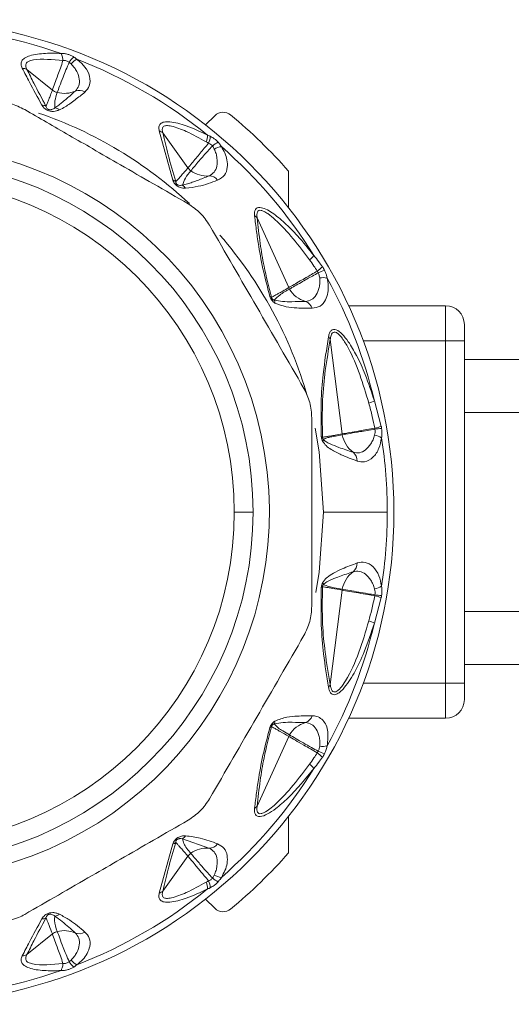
# Model space of a CAD drawing. Header units: millimetres. Extents: x -447 to 1924, y -61 to 422.
# Tile 20 of 57: x 119 to 140, y 379 to 421. Entities that reach past the tile are written whole.
import ezdxf

# ---------------------------------------------------------------- set-up
doc = ezdxf.new("R2010")
doc.units = ezdxf.units.MM

# ---------------------------------------------------------------- blocks, each defined once
blk = doc.blocks.new('Drawing View1')
at = {"color": 7, "linetype": 'Continuous', "lineweight": 18}
for p, q in [((324.67, 9.263), (323.587, 10.142)), ((331.197, 7.776), (331.59, 8.17)), ((329.801, 5.425), (329.221, 7.521)), ((330.445, 5.946), (329.374, 7.434)), ((334.732, 4.241), (334.732, 5.804)), ((334.737, 0.835), (333.394, 3.81)), ((337.288, 0.065), (341.421, 0.065)), ((341.421, 0.065), (341.421, -1.435)), ((342.221, -0.735), (342.221, -1.435)), ((337.014, -5.406), (336.508, -1.372)), ((337.911, -1.435), (341.421, -1.435)), ((342.221, -1.435), (341.421, -1.435)), ((341.421, -1.435), (341.421, -16.035)), ((342.221, -1.435), (342.221, -16.035)), ((494.221, -2.235), (342.221, -2.235)), ((338.387, -3.997), (338.68, -5.084)), ((342.221, -4.485), (494.221, -4.485)), ((332.421, -8.735), (333.221, -8.735)), ((336.221, -8.735), (338.936, -8.735)), ((336.508, -16.098), (337.014, -12.064)), ((338.68, -12.386), (338.387, -13.473)), ((342.221, -12.985), (494.221, -12.985)), ((342.221, -15.235), (494.221, -15.235)), ((337.911, -16.035), (341.421, -16.035)), ((341.421, -16.035), (341.421, -17.535)), ((342.221, -16.035), (341.421, -16.035)), ((342.221, -16.035), (342.221, -16.735)), ((337.288, -17.535), (341.421, -17.535)), ((334.737, -18.305), (333.394, -21.28)), ((334.732, -23.274), (334.732, -21.711)), ((331.341, -23.071), (330.208, -22.679)), ((329.801, -22.895), (329.221, -24.991)), ((330.445, -23.416), (329.374, -24.904)), ((331.59, -25.64), (331.197, -25.246)), ((324.67, -26.733), (323.587, -27.612))]:
    blk.add_line(p, q, dxfattribs=at)
at = {"color": 7, "linetype": 'Continuous', "lineweight": 18, "flags": 128}
for points in [[(336.221, -8.735), (336.038, -6.173), (335.861, -5.153)], [(335.889, -12.175), (336.038, -11.297), (336.221, -8.735)]]:
    blk.add_lwpolyline(points, dxfattribs=at)
at = {"color": 7, "linetype": 'Continuous', "lineweight": 18}
for centre, radius, start, end in [((318.221, -8.735), 21, 270, 180), ((318.221, -8.735), 20.715, 70.7909, 88.7924), ((326.171, 9.961), 0.925, 129.5889, 148.2249), ((326.055, 9.896), 0.761, 116.5758, 140.5903), ((318.221, -8.735), 20.715, 50.9198, 68.7924), ((323.376, 9.751), 0.444, 61.635, 88.6537), ((325.809, 8.802), 0.452, 57.0824, 111.0736), ((325.172, 10.284), 1.162, 255.3904, 294.1143), ((324.207, 8.208), 0.417, 63.1273, 87.8975), ((324.719, 8.079), 0.427, 53.4449, 82.7909), ((318.221, -8.735), 18, 46.9592, 71.0059), ((331.944, 7.816), 0.5, 50.3376, 135), ((318.221, -8.735), 22, 41.3647, 50.3376), ((329.093, 7.118), 0.423, 48.3487, 72.4435), ((330.476, 7.37), 0.805, 337.352, 358.2718), ((330.6, 7.335), 0.796, 335.0575, 357.1112), ((318.221, -8.735), 15.69, 285, 105), ((332.224, 6.037), 1.116, 116.1355, 131.2401), ((331.955, 6.093), 0.761, 96.5757, 120.5903), ((318.221, -8.735), 20.715, 31.8676, 48.7924), ((318.221, -8.735), 15, 0, 180), ((318.221, -8.735), 14.2, 0, 180), ((331.258, 6.765), 1.168, 233.8038, 274.0521), ((331.349, 5.149), 0.452, 37.0824, 91.0736), ((329.693, 5.069), 0.372, 51.6841, 73.0823), ((329.992, 4.856), 0.413, 31.8044, 58.5199), ((333.108, 3.56), 0.379, 41.0953, 61.7317), ((318.221, -8.735), 18, 15.8753, 40.9986), ((334.711, 3.129), 1.441, 309.5516, 319.9201), ((335.049, 2.809), 1.559, 305.5589, 316.1412), ((337.098, -0.733), 2.461, 109.8898, 116.5421), ((336.198, 0.502), 0.761, 76.5756, 100.5902), ((318.221, -8.735), 20.715, 13.2231, 28.7924), ((333.884, 0.22), 0.238, 59.937, 76.7519), ((335.778, 1.379), 1.177, 211.0277, 253.9434), ((333.81, 0.158), 0.344, 3.5806, 24.3894), ((335.306, -0.179), 0.452, 17.0824, 71.0736), ((341.421, -0.735), 0.8, 0, 90), ((336.172, -1.529), 0.371, 24.9775, 45.1315), ((337.475, -2.025), 2.173, 288.1662, 294.8225), ((337.537, -5.341), 0.527, 187.1471, 190.9644), ((338.181, -5.234), 1.179, 190.1165, 233.9079), ((338.273, -6.204), 0.761, 56.5758, 80.5903), ((337.745, -2.237), 2.997, 282.7357, 288.1829), ((339.108, -9.976), 4.825, 94.8986, 98.2754), ((336.066, -5.761), 0.241, 62.5119, 75.0672), ((335.943, -5.601), 0.274, 332.8552, 351.1806), ((318.221, -8.735), 20.715, 0, 8.7924), ((337.202, -6.538), 0.452, 357.0824, 51.0736), ((318.221, -8.735), 15, 180, 0), ((318.221, -8.735), 14.2, 180, 0), ((318.221, -8.735), 20.715, 351.2076, 0), ((337.202, -10.932), 0.452, 308.9264, 2.9176), ((338.181, -12.237), 1.179, 126.0921, 169.8835), ((335.943, -11.87), 0.274, 8.8197, 27.1446), ((336.066, -11.709), 0.241, 284.9328, 297.4882), ((337.537, -12.13), 0.527, 169.0389, 172.8561), ((338.273, -11.266), 0.761, 279.4098, 303.4244), ((337.745, -15.234), 2.997, 71.8172, 77.2643), ((339.108, -7.494), 4.825, 261.7246, 265.1014), ((337.475, -15.446), 2.173, 65.1775, 71.8338), ((318.221, -8.735), 20.715, 331.2076, 346.7769), ((336.172, -15.941), 0.371, 314.8685, 335.0225), ((341.421, -16.735), 0.8, 270, 0), ((335.306, -17.292), 0.452, 288.9264, 342.9176), ((333.884, -17.69), 0.238, 283.2482, 300.0631), ((333.81, -17.628), 0.344, 335.6121, 356.4181), ((335.778, -18.85), 1.177, 106.0566, 148.9724), ((335.217, -18.522), 0.527, 148.0752, 155.7129), ((336.198, -17.972), 0.761, 259.4097, 283.4244), ((335.049, -20.279), 1.559, 43.8593, 54.4406), ((337.098, -16.738), 2.461, 243.4578, 250.1102), ((318.221, -8.735), 20.715, 311.2076, 328.1324), ((334.711, -20.599), 1.441, 40.0799, 50.4484), ((333.108, -21.03), 0.379, 298.2682, 318.9047), ((329.992, -22.327), 0.413, 301.4786, 328.1961), ((329.693, -22.539), 0.372, 286.9177, 308.3159), ((331.258, -24.235), 1.168, 85.9479, 126.1962), ((331.349, -22.619), 0.452, 268.9264, 322.9176), ((318.221, -8.735), 22, 309.6624, 318.6353), ((332.224, -23.507), 1.116, 228.7599, 243.8644), ((331.955, -23.564), 0.761, 239.4098, 263.4244), ((330.476, -24.84), 0.805, 1.7282, 22.648), ((330.6, -24.805), 0.796, 2.889, 24.9426), ((318.221, -8.735), 20.715, 291.2076, 309.0802), ((329.093, -24.588), 0.423, 287.5565, 311.6513), ((324.719, -25.549), 0.427, 277.2081, 306.5557), ((331.944, -25.286), 0.5, 225, 309.6624), ((324.207, -25.678), 0.417, 272.1025, 296.8728), ((325.172, -27.754), 1.162, 65.8857, 104.6096), ((325.809, -26.272), 0.452, 248.9264, 302.9176), ((323.376, -27.222), 0.444, 271.3463, 298.365), ((326.171, -27.431), 0.925, 211.775, 230.411), ((326.055, -27.367), 0.761, 219.4098, 243.4244), ((318.221, -8.735), 20.715, 271.2076, 289.209)]:
    blk.add_arc(centre, radius, start, end, dxfattribs=at)
for points, knots in [([(323.386, 10.195), (323.364, 10.249), (323.321, 10.357), (323.353, 10.508), (323.482, 10.638), (323.805, 10.775), (324.347, 10.843), (324.816, 10.832), (325.037, 10.827)], [0, 0, 0, 0, 0.103652, 0.20385, 0.314185, 0.440661, 0.737374, 1, 1, 1, 1]), ([(323.587, 10.142), (323.563, 10.19), (323.517, 10.283), (323.539, 10.408), (323.656, 10.501), (324.13, 10.62), (324.671, 10.564), (325.12, 10.518)], [0, 0, 0, 0, 0.097572, 0.186101, 0.286324, 0.407959, 1, 1, 1, 1]), ([(324.67, 9.263), (324.701, 9.348), (324.758, 9.503), (324.915, 9.935), (325.046, 10.306), (325.12, 10.518)], [0, 0, 0, 0, 0.342164, 0.623264, 1, 1, 1, 1]), ([(325.037, 10.827), (325.06, 10.779), (325.102, 10.693), (325.115, 10.572), (325.12, 10.518)], [0, 0, 0, 0, 0.559299, 1, 1, 1, 1]), ([(325.037, 10.827), (325.085, 10.826), (325.18, 10.825), (325.328, 10.79), (325.466, 10.739), (325.542, 10.696), (325.582, 10.674)], [0, 0, 0, 0, 0.273675, 0.544486, 0.766897, 1, 1, 1, 1]), ([(325.12, 10.518), (325.142, 10.521), (325.186, 10.526), (325.258, 10.513), (325.326, 10.488), (325.365, 10.462), (325.385, 10.448)], [0, 0, 0, 0, 0.255573, 0.503234, 0.749597, 1, 1, 1, 1]), ([(325.582, 10.674), (325.608, 10.657), (325.655, 10.626), (325.697, 10.592), (325.715, 10.577)], [0, 0, 0, 0, 0.55931, 1, 1, 1, 1]), ([(325.715, 10.577), (325.834, 10.472), (326.101, 10.238), (326.285, 9.83), (326.289, 9.447), (326.128, 9.264), (326.055, 9.181)], [0, 0, 0, 0, 0.209172, 0.469256, 0.760695, 1, 1, 1, 1]), ([(324.222, 8.625), (324.041, 8.954), (323.749, 9.485), (323.486, 9.999), (323.386, 10.195)], [0, 0, 0, 0, 0.620107, 1, 1, 1, 1]), ([(324.395, 8.58), (324.22, 8.907), (323.937, 9.435), (323.683, 9.947), (323.587, 10.142)], [0, 0, 0, 0, 0.619883, 1, 1, 1, 1]), ([(324.879, 9.159), (324.907, 9.241), (324.963, 9.398), (325.126, 9.842), (325.291, 10.23), (325.385, 10.448)], [0, 0, 0, 0, 0.321949, 0.6179, 1, 1, 1, 1]), ([(325.385, 10.448), (325.401, 10.436), (325.43, 10.414), (325.456, 10.39), (325.467, 10.38)], [0, 0, 0, 0, 0.555851, 1, 1, 1, 1]), ([(325.467, 10.38), (325.515, 10.327), (325.613, 10.22), (325.747, 9.996), (325.838, 9.724), (325.822, 9.432), (325.705, 9.293), (325.647, 9.223)], [0, 0, 0, 0, 0.117159, 0.239896, 0.491308, 0.745636, 1, 1, 1, 1]), ([(324.395, 8.58), (324.417, 8.627), (324.461, 8.721), (324.523, 8.878), (324.593, 9.058), (324.643, 9.191), (324.67, 9.263)], [0, 0, 0, 0, 0.21465, 0.427263, 0.688154, 1, 1, 1, 1]), ([(324.879, 9.159), (324.837, 9.173), (324.761, 9.196), (324.698, 9.242), (324.67, 9.263)], [0, 0, 0, 0, 0.559728, 1, 1, 1, 1]), ([(324.772, 8.503), (324.769, 8.601), (324.762, 8.815), (324.838, 9.038), (324.879, 9.159)], [0, 0, 0, 0, 0.455709, 1, 1, 1, 1]), ([(325.647, 9.223), (325.526, 9.115), (325.346, 8.954), (325.112, 8.757), (324.944, 8.622), (324.83, 8.543), (324.772, 8.503)], [0, 0, 0, 0, 0.425602, 0.634107, 0.812726, 1, 1, 1, 1]), ([(326.055, 9.181), (325.917, 9.067), (325.712, 8.896), (325.426, 8.688), (325.212, 8.543), (325.055, 8.463), (324.973, 8.422)], [0, 0, 0, 0, 0.420929, 0.628617, 0.808166, 1, 1, 1, 1]), ([(323.49, 8.43), (323.8, 8.251), (324.429, 7.888), (325.395, 7.331), (326.446, 6.724), (327.641, 6.033), (329.009, 5.244), (329.96, 4.695), (330.452, 4.411)], [0, 0, 0, 0, 0.135419, 0.274991, 0.415244, 0.585607, 0.785782, 1, 1, 1, 1]), ([(324.973, 8.422), (324.931, 8.405), (324.855, 8.374), (324.724, 8.35), (324.594, 8.353), (324.465, 8.389), (324.359, 8.453), (324.278, 8.534), (324.242, 8.593), (324.222, 8.625)], [0, 0, 0, 0, 0.1952, 0.351587, 0.494569, 0.605688, 0.718068, 0.846595, 1, 1, 1, 1]), ([(324.772, 8.503), (324.732, 8.475), (324.682, 8.44), (324.588, 8.421), (324.54, 8.422), (324.504, 8.433), (324.483, 8.442), (324.465, 8.454), (324.438, 8.48), (324.412, 8.523), (324.401, 8.559), (324.395, 8.58)], [0, 0, 0, 0, 0.388853, 0.491139, 0.578102, 0.60706, 0.635628, 0.665912, 0.700316, 0.824763, 1, 1, 1, 1]), ([(329.221, 7.521), (329.211, 7.583), (329.192, 7.703), (329.263, 7.84), (329.429, 7.915), (329.794, 7.917), (330.439, 7.74), (330.978, 7.487), (331.28, 7.345)], [0, 0, 0, 0, 0.0941997, 0.1824988, 0.2787751, 0.3896574, 0.6579794, 1, 1, 1, 1]), ([(329.374, 7.434), (329.361, 7.491), (329.341, 7.573), (329.362, 7.657), (329.396, 7.703), (329.452, 7.735), (329.562, 7.755), (329.863, 7.712), (330.446, 7.481), (330.937, 7.213), (331.218, 7.06)], [0, 0, 0, 0, 0.088148, 0.127362, 0.165638, 0.20809, 0.253003, 0.357761, 0.633199, 1, 1, 1, 1]), ([(329.924, 5.361), (329.812, 5.744), (329.603, 6.457), (329.447, 7.126), (329.374, 7.434)], [0, 0, 0, 0, 0.53826, 1, 1, 1, 1]), ([(331.28, 7.345), (331.301, 7.336), (331.34, 7.32), (331.378, 7.302), (331.395, 7.295)], [0, 0, 0, 0, 0.5583762, 1, 1, 1, 1]), ([(331.395, 7.295), (331.453, 7.263), (331.543, 7.214), (331.657, 7.119), (331.707, 7.065), (331.732, 7.038)], [0, 0, 0, 0, 0.482193, 0.740263, 1, 1, 1, 1]), ([(330.445, 5.946), (330.493, 6.003), (330.579, 6.105), (330.773, 6.337), (331.007, 6.617), (331.2, 6.852), (331.321, 6.999)], [0, 0, 0, 0, 0.28629, 0.510661, 0.69222, 1, 1, 1, 1]), ([(330.569, 5.823), (330.617, 5.882), (330.703, 5.986), (330.904, 6.222), (331.145, 6.505), (331.356, 6.733), (331.488, 6.876)], [0, 0, 0, 0, 0.287161, 0.511571, 0.692984, 1, 1, 1, 1]), ([(331.218, 7.06), (331.237, 7.049), (331.272, 7.029), (331.306, 7.008), (331.321, 6.999)], [0, 0, 0, 0, 0.557314, 1, 1, 1, 1]), ([(331.321, 6.999), (331.356, 6.984), (331.42, 6.955), (331.467, 6.901), (331.488, 6.876)], [0, 0, 0, 0, 0.5416872, 1, 1, 1, 1]), ([(331.568, 6.749), (331.595, 6.683), (331.65, 6.549), (331.7, 6.293), (331.692, 6.006), (331.577, 5.737), (331.42, 5.646), (331.341, 5.601)], [0, 0, 0, 0, 0.117118, 0.239833, 0.491188, 0.745502, 1, 1, 1, 1]), ([(331.488, 6.876), (331.506, 6.852), (331.536, 6.81), (331.558, 6.767), (331.568, 6.749)], [0, 0, 0, 0, 0.574767, 1, 1, 1, 1]), ([(331.868, 6.849), (331.921, 6.759), (332.037, 6.564), (332.122, 6.26), (332.136, 5.927), (332.026, 5.601), (331.818, 5.483), (331.71, 5.421)], [0, 0, 0, 0, 0.136663, 0.294577, 0.479617, 0.72985, 1, 1, 1, 1]), ([(331.732, 7.038), (331.762, 7.002), (331.814, 6.94), (331.852, 6.876), (331.868, 6.849)], [0, 0, 0, 0, 0.579744, 1, 1, 1, 1]), ([(329.924, 5.361), (329.962, 5.4), (330.04, 5.479), (330.159, 5.615), (330.295, 5.77), (330.392, 5.884), (330.445, 5.946)], [0, 0, 0, 0, 0.213459, 0.429379, 0.690191, 1, 1, 1, 1]), ([(330.569, 5.823), (330.543, 5.843), (330.496, 5.879), (330.461, 5.926), (330.445, 5.946)], [0, 0, 0, 0, 0.559847, 1, 1, 1, 1]), ([(330.208, 5.209), (330.244, 5.31), (330.324, 5.529), (330.483, 5.72), (330.569, 5.823)], [0, 0, 0, 0, 0.460533, 1, 1, 1, 1]), ([(331.341, 5.601), (331.18, 5.536), (330.943, 5.441), (330.638, 5.331), (330.424, 5.259), (330.281, 5.226), (330.208, 5.209)], [0, 0, 0, 0, 0.4296326, 0.6364131, 0.8132291, 1, 1, 1, 1]), ([(330.343, 5.074), (330.305, 5.075), (330.237, 5.077), (330.133, 5.099), (330.044, 5.134), (329.962, 5.185), (329.889, 5.254), (329.832, 5.34), (329.812, 5.396), (329.801, 5.425)], [0, 0, 0, 0, 0.202674, 0.363901, 0.493169, 0.594446, 0.716905, 0.852714, 1, 1, 1, 1]), ([(330.208, 5.209), (330.182, 5.204), (330.138, 5.195), (330.072, 5.197), (330.02, 5.211), (329.984, 5.232), (329.966, 5.249), (329.951, 5.267), (329.938, 5.29), (329.927, 5.324), (329.925, 5.346), (329.924, 5.361)], [0, 0, 0, 0, 0.274116, 0.463193, 0.592982, 0.653123, 0.685145, 0.720858, 0.783468, 0.856593, 1, 1, 1, 1]), ([(331.71, 5.421), (331.446, 5.321), (331.028, 5.161), (330.528, 5.098), (330.343, 5.074)], [0, 0, 0, 0, 0.629625, 1, 1, 1, 1]), ([(333.287, 3.894), (333.284, 3.948), (333.278, 4.051), (333.312, 4.171), (333.389, 4.246), (333.608, 4.276), (334.049, 4.042), (334.586, 3.595), (335.192, 2.983), (335.585, 2.489), (335.814, 2.202)], [0, 0, 0, 0, 0.054232, 0.103303, 0.150337, 0.200897, 0.369635, 0.542742, 0.734318, 1, 1, 1, 1]), ([(333.939, 0.451), (333.844, 0.806), (333.645, 1.554), (333.479, 2.466), (333.36, 3.254), (333.312, 3.677), (333.287, 3.894)], [0, 0, 0, 0, 0.283427, 0.598157, 0.79281, 1, 1, 1, 1]), ([(333.394, 3.81), (333.387, 3.861), (333.376, 3.955), (333.396, 4.068), (333.456, 4.134), (333.559, 4.138), (333.694, 4.088), (333.902, 3.961), (334.613, 3.367), (335.166, 2.633), (335.629, 2.018)], [0, 0, 0, 0, 0.051613, 0.09536, 0.137319, 0.180165, 0.228028, 0.285272, 0.402314, 1, 1, 1, 1]), ([(334.003, 0.425), (333.89, 0.873), (333.688, 1.674), (333.506, 2.79), (333.433, 3.449), (333.394, 3.81)], [0, 0, 0, 0, 0.364986, 0.653176, 1, 1, 1, 1]), ([(331.367, 3.496), (332.036, 2.336), (333.376, 0.016), (334.716, -2.305), (335.386, -3.466)], [0, 0, 0, 0, 0.499632, 1, 1, 1, 1]), ([(335.814, 2.202), (335.882, 2.116), (336.005, 1.961), (336.121, 1.8), (336.172, 1.729)], [0, 0, 0, 0, 0.555292, 1, 1, 1, 1]), ([(335.629, 2.018), (335.69, 1.931), (335.801, 1.774), (335.908, 1.613), (335.955, 1.541)], [0, 0, 0, 0, 0.554562, 1, 1, 1, 1]), ([(336.172, 1.729), (336.19, 1.702), (336.223, 1.655), (336.249, 1.604), (336.261, 1.581)], [0, 0, 0, 0, 0.560194, 1, 1, 1, 1]), ([(334.737, 0.835), (334.805, 0.874), (334.927, 0.944), (335.203, 1.104), (335.527, 1.291), (335.791, 1.445), (335.955, 1.541)], [0, 0, 0, 0, 0.294538, 0.521008, 0.701872, 1, 1, 1, 1]), ([(334.77, 0.773), (334.839, 0.813), (334.96, 0.884), (335.238, 1.043), (335.563, 1.229), (335.831, 1.377), (335.999, 1.469)], [0, 0, 0, 0, 0.294643, 0.521096, 0.701932, 1, 1, 1, 1]), ([(335.955, 1.541), (335.964, 1.528), (335.981, 1.505), (335.993, 1.48), (335.999, 1.469)], [0, 0, 0, 0, 0.560007, 1, 1, 1, 1]), ([(335.999, 1.469), (336.015, 1.427), (336.045, 1.354), (336.054, 1.281), (336.059, 1.25)], [0, 0, 0, 0, 0.5711685, 1, 1, 1, 1]), ([(336.261, 1.581), (336.291, 1.515), (336.343, 1.4), (336.366, 1.289), (336.375, 1.242)], [0, 0, 0, 0, 0.578726, 1, 1, 1, 1]), ([(336.059, 1.25), (336.062, 1.179), (336.068, 1.034), (336.027, 0.776), (335.922, 0.509), (335.722, 0.296), (335.542, 0.264), (335.453, 0.249)], [0, 0, 0, 0, 0.117122, 0.23984, 0.491204, 0.745529, 1, 1, 1, 1]), ([(336.375, 1.242), (336.394, 1.138), (336.436, 0.913), (336.411, 0.595), (336.307, 0.274), (336.09, 0.012), (335.856, -0.026), (335.738, -0.046)], [0, 0, 0, 0, 0.137707, 0.297654, 0.485766, 0.740451, 1, 1, 1, 1]), ([(334.153, 0.18), (334.127, 0.197), (334.081, 0.228), (334.025, 0.287), (333.987, 0.34), (333.958, 0.393), (333.946, 0.431), (333.939, 0.451)], [0, 0, 0, 0, 0.303841, 0.543349, 0.671179, 0.821746, 1, 1, 1, 1]), ([(334.003, 0.425), (334.053, 0.451), (334.15, 0.501), (334.308, 0.591), (334.504, 0.701), (334.652, 0.786), (334.737, 0.835)], [0, 0, 0, 0, 0.199401, 0.389589, 0.65075, 1, 1, 1, 1]), ([(334.123, 0.3), (334.109, 0.306), (334.085, 0.315), (334.053, 0.337), (334.033, 0.357), (334.021, 0.374), (334.013, 0.391), (334.006, 0.408), (334.004, 0.419), (334.003, 0.425)], [0, 0, 0, 0, 0.336697, 0.565233, 0.658713, 0.752306, 0.821694, 0.902667, 1, 1, 1, 1]), ([(334.123, 0.3), (334.199, 0.377), (334.388, 0.566), (334.627, 0.696), (334.77, 0.773)], [0, 0, 0, 0, 0.4048735, 1, 1, 1, 1]), ([(334.77, 0.773), (334.763, 0.784), (334.751, 0.804), (334.741, 0.826), (334.737, 0.835)], [0, 0, 0, 0, 0.559976, 1, 1, 1, 1]), ([(335.453, 0.249), (335.258, 0.244), (334.931, 0.236), (334.496, 0.231), (334.243, 0.278), (334.123, 0.3)], [0, 0, 0, 0, 0.437384, 0.734604, 1, 1, 1, 1]), ([(335.738, -0.046), (335.522, -0.042), (335.158, -0.036), (334.641, -0.007), (334.313, 0.119), (334.153, 0.18)], [0, 0, 0, 0, 0.427707, 0.722359, 1, 1, 1, 1]), ([(336.434, -1.266), (336.447, -1.208), (336.471, -1.099), (336.542, -0.985), (336.64, -0.931), (336.802, -0.957), (337.031, -1.142), (337.33, -1.525), (337.666, -2.108), (338.049, -2.954), (338.264, -3.618), (338.387, -3.997)], [0, 0, 0, 0, 0.053488, 0.101165, 0.145724, 0.192526, 0.283011, 0.383772, 0.541991, 0.738283, 1, 1, 1, 1]), ([(336.508, -1.372), (336.517, -1.316), (336.535, -1.213), (336.589, -1.101), (336.669, -1.05), (336.774, -1.075), (336.894, -1.171), (337.07, -1.383), (337.606, -2.283), (337.904, -3.268), (338.152, -4.089)], [0, 0, 0, 0, 0.051327, 0.09442, 0.134349, 0.174419, 0.220939, 0.27713, 0.398157, 1, 1, 1, 1]), ([(336.128, -5.528), (336.118, -5.033), (336.097, -4.091), (336.211, -2.658), (336.351, -1.786), (336.434, -1.266)], [0, 0, 0, 0, 0.308412, 0.587789, 1, 1, 1, 1]), ([(336.178, -5.547), (336.17, -5.008), (336.155, -3.991), (336.295, -2.613), (336.434, -1.806), (336.508, -1.372)], [0, 0, 0, 0, 0.342559, 0.646235, 1, 1, 1, 1]), ([(338.152, -4.089), (338.203, -4.282), (338.295, -4.636), (338.371, -4.995), (338.406, -5.16)], [0, 0, 0, 0, 0.5430458, 1, 1, 1, 1]), ([(335.721, -4.716), (335.721, -6.055), (335.721, -8.735), (335.721, -11.414), (335.721, -12.754)], [0, 0, 0, 0, 0.499933, 1, 1, 1, 1]), ([(336.178, -5.547), (336.238, -5.538), (336.349, -5.521), (336.528, -5.49), (336.747, -5.453), (336.915, -5.423), (337.014, -5.406)], [0, 0, 0, 0, 0.215335, 0.398234, 0.642077, 1, 1, 1, 1]), ([(336.214, -5.643), (336.264, -5.616), (336.365, -5.564), (336.543, -5.533), (336.76, -5.488), (336.923, -5.458), (337.02, -5.441)], [0, 0, 0, 0, 0.201655, 0.404918, 0.64705, 1, 1, 1, 1]), ([(337.014, -5.406), (337.112, -5.389), (337.287, -5.358), (337.775, -5.272), (338.179, -5.2), (338.406, -5.16)], [0, 0, 0, 0, 0.351286, 0.635427, 1, 1, 1, 1]), ([(337.02, -5.441), (337.121, -5.423), (337.302, -5.391), (337.795, -5.304), (338.194, -5.237), (338.414, -5.201)], [0, 0, 0, 0, 0.361519, 0.649049, 1, 1, 1, 1]), ([(338.398, -5.453), (338.376, -5.521), (338.333, -5.659), (338.206, -5.887), (338.016, -6.102), (337.755, -6.234), (337.576, -6.202), (337.486, -6.187)], [0, 0, 0, 0, 0.117161, 0.239899, 0.491313, 0.74564, 1, 1, 1, 1]), ([(338.414, -5.201), (338.417, -5.249), (338.423, -5.337), (338.406, -5.417), (338.398, -5.453)], [0, 0, 0, 0, 0.543645, 1, 1, 1, 1]), ([(338.406, -5.16), (338.408, -5.167), (338.411, -5.181), (338.413, -5.195), (338.414, -5.201)], [0, 0, 0, 0, 0.560002, 1, 1, 1, 1]), ([(338.68, -5.084), (338.684, -5.099), (338.69, -5.127), (338.694, -5.156), (338.696, -5.168)], [0, 0, 0, 0, 0.560051, 1, 1, 1, 1]), ([(338.696, -5.168), (338.704, -5.246), (338.719, -5.387), (338.701, -5.512), (338.693, -5.569)], [0, 0, 0, 0, 0.5520112, 1, 1, 1, 1]), ([(336.187, -5.726), (336.171, -5.694), (336.15, -5.65), (336.133, -5.579), (336.13, -5.546), (336.128, -5.528)], [0, 0, 0, 0, 0.527893, 0.749645, 1, 1, 1, 1]), ([(336.214, -5.643), (336.208, -5.636), (336.198, -5.623), (336.187, -5.601), (336.181, -5.581), (336.178, -5.564), (336.178, -5.553), (336.178, -5.547)], [0, 0, 0, 0, 0.312066, 0.577689, 0.709478, 0.846396, 1, 1, 1, 1]), ([(337.654, -6.561), (337.428, -6.478), (337.059, -6.343), (336.618, -6.115), (336.347, -5.939), (336.234, -5.789), (336.187, -5.726)], [0, 0, 0, 0, 0.456555, 0.748856, 0.894627, 1, 1, 1, 1]), ([(337.486, -6.187), (337.28, -6.12), (336.945, -6.011), (336.562, -5.854), (336.344, -5.757), (336.25, -5.675), (336.214, -5.643)], [0, 0, 0, 0, 0.4707383, 0.7668788, 0.9086034, 1, 1, 1, 1]), ([(338.693, -5.569), (338.661, -5.725), (338.591, -6.075), (338.328, -6.438), (337.999, -6.631), (337.761, -6.583), (337.654, -6.561)], [0, 0, 0, 0, 0.2100777, 0.4720648, 0.7629125, 1, 1, 1, 1]), ([(336.187, -11.744), (336.214, -11.703), (336.275, -11.614), (336.43, -11.478), (336.678, -11.318), (337.105, -11.113), (337.441, -10.988), (337.654, -10.909)], [0, 0, 0, 0, 0.063949, 0.139633, 0.317237, 0.568463, 1, 1, 1, 1]), ([(337.654, -10.909), (337.771, -10.887), (338.011, -10.841), (338.336, -11.043), (338.591, -11.396), (338.661, -11.744), (338.693, -11.901)], [0, 0, 0, 0, 0.259149, 0.531128, 0.788083, 1, 1, 1, 1]), ([(336.214, -11.828), (336.263, -11.787), (336.384, -11.688), (336.614, -11.595), (336.985, -11.446), (337.291, -11.347), (337.486, -11.283)], [0, 0, 0, 0, 0.12348, 0.298954, 0.554672, 1, 1, 1, 1]), ([(337.486, -11.283), (337.576, -11.268), (337.755, -11.236), (338.016, -11.368), (338.206, -11.583), (338.333, -11.811), (338.376, -11.949), (338.398, -12.017)], [0, 0, 0, 0, 0.25439, 0.508653, 0.760076, 0.882848, 1, 1, 1, 1]), ([(336.128, -11.942), (336.13, -11.926), (336.133, -11.892), (336.149, -11.82), (336.172, -11.775), (336.187, -11.744)], [0, 0, 0, 0, 0.222827, 0.488483, 1, 1, 1, 1]), ([(336.434, -16.204), (336.359, -15.743), (336.227, -14.918), (336.099, -13.506), (336.118, -12.492), (336.128, -11.942)], [0, 0, 0, 0, 0.366467, 0.656613, 1, 1, 1, 1]), ([(336.508, -16.098), (336.431, -15.646), (336.292, -14.838), (336.155, -13.456), (336.17, -12.461), (336.178, -11.923)], [0, 0, 0, 0, 0.368099, 0.658336, 1, 1, 1, 1]), ([(336.178, -11.923), (336.178, -11.918), (336.178, -11.908), (336.181, -11.89), (336.187, -11.869), (336.199, -11.847), (336.208, -11.834), (336.214, -11.828)], [0, 0, 0, 0, 0.1325738, 0.2714669, 0.4378353, 0.6868287, 1, 1, 1, 1]), ([(337.014, -12.064), (336.874, -12.04), (336.677, -12.005), (336.43, -11.963), (336.291, -11.939), (336.21, -11.928), (336.178, -11.923)], [0, 0, 0, 0, 0.5028072, 0.7085926, 0.8855603, 1, 1, 1, 1]), ([(337.02, -12.029), (336.904, -12.007), (336.713, -11.97), (336.437, -11.925), (336.29, -11.861), (336.214, -11.828)], [0, 0, 0, 0, 0.426007, 0.700145, 1, 1, 1, 1]), ([(338.406, -12.311), (338.307, -12.293), (338.061, -12.249), (337.69, -12.183), (337.279, -12.111), (337.111, -12.081), (337.014, -12.064)], [0, 0, 0, 0, 0.155639, 0.387571, 0.650535, 1, 1, 1, 1]), ([(338.414, -12.269), (338.314, -12.253), (338.067, -12.213), (337.696, -12.148), (337.285, -12.077), (337.116, -12.047), (337.02, -12.029)], [0, 0, 0, 0, 0.155657, 0.38755, 0.650476, 1, 1, 1, 1]), ([(338.398, -12.017), (338.406, -12.058), (338.423, -12.138), (338.417, -12.226), (338.414, -12.269)], [0, 0, 0, 0, 0.510723, 1, 1, 1, 1]), ([(338.693, -11.901), (338.702, -11.974), (338.719, -12.101), (338.703, -12.242), (338.696, -12.302)], [0, 0, 0, 0, 0.572072, 1, 1, 1, 1]), ([(338.406, -12.311), (338.364, -12.506), (338.288, -12.865), (338.195, -13.219), (338.152, -13.381)], [0, 0, 0, 0, 0.542941, 1, 1, 1, 1]), ([(338.414, -12.269), (338.412, -12.277), (338.41, -12.291), (338.407, -12.305), (338.406, -12.311)], [0, 0, 0, 0, 0.55978, 1, 1, 1, 1]), ([(338.696, -12.302), (338.693, -12.318), (338.689, -12.346), (338.683, -12.374), (338.68, -12.386)], [0, 0, 0, 0, 0.559761, 1, 1, 1, 1]), ([(338.152, -13.381), (337.883, -14.285), (337.572, -15.329), (336.985, -16.201), (336.838, -16.348), (336.741, -16.407), (336.655, -16.415), (336.585, -16.362), (336.534, -16.253), (336.517, -16.152), (336.508, -16.098)], [0, 0, 0, 0, 0.656198, 0.757587, 0.799792, 0.836227, 0.871671, 0.907777, 0.950014, 1, 1, 1, 1]), ([(338.387, -13.473), (338.252, -13.887), (338.011, -14.625), (337.56, -15.579), (337.176, -16.175), (336.89, -16.447), (336.742, -16.528), (336.624, -16.533), (336.536, -16.479), (336.47, -16.367), (336.446, -16.26), (336.434, -16.204)], [0, 0, 0, 0, 0.285538, 0.509527, 0.703242, 0.765072, 0.819711, 0.859429, 0.901399, 0.9481, 1, 1, 1, 1]), ([(335.386, -14.004), (334.716, -15.165), (333.376, -17.486), (332.036, -19.806), (331.367, -20.966)], [0, 0, 0, 0, 0.500234, 1, 1, 1, 1]), ([(335.738, -17.424), (335.528, -17.428), (335.173, -17.434), (334.657, -17.461), (334.322, -17.587), (334.153, -17.65)], [0, 0, 0, 0, 0.415711, 0.705132, 1, 1, 1, 1]), ([(336.375, -18.712), (336.4, -18.474), (336.452, -17.98), (336.212, -17.599), (335.956, -17.444), (335.803, -17.43), (335.738, -17.424)], [0, 0, 0, 0, 0.323235, 0.671392, 0.858958, 1, 1, 1, 1]), ([(333.939, -17.921), (333.844, -18.276), (333.645, -19.025), (333.479, -19.938), (333.36, -20.726), (333.312, -21.147), (333.287, -21.364)], [0, 0, 0, 0, 0.2837068, 0.5987607, 0.793171, 1, 1, 1, 1]), ([(334.003, -17.896), (333.89, -18.344), (333.688, -19.145), (333.506, -20.261), (333.433, -20.92), (333.394, -21.28)], [0, 0, 0, 0, 0.365567, 0.653732, 1, 1, 1, 1]), ([(334.153, -17.65), (334.126, -17.668), (334.078, -17.701), (334.021, -17.761), (333.984, -17.815), (333.957, -17.865), (333.945, -17.901), (333.939, -17.921)], [0, 0, 0, 0, 0.317365, 0.562223, 0.68531, 0.828098, 1, 1, 1, 1]), ([(334.123, -17.771), (334.108, -17.776), (334.083, -17.786), (334.051, -17.809), (334.031, -17.83), (334.02, -17.846), (334.012, -17.862), (334.006, -17.879), (334.004, -17.89), (334.003, -17.896)], [0, 0, 0, 0, 0.350592, 0.583117, 0.673422, 0.761724, 0.827666, 0.905665, 1, 1, 1, 1]), ([(334.737, -18.305), (334.617, -18.236), (334.444, -18.137), (334.23, -18.017), (334.106, -17.948), (334.034, -17.911), (334.003, -17.896)], [0, 0, 0, 0, 0.493755, 0.710629, 0.876371, 1, 1, 1, 1]), ([(335.453, -17.719), (335.263, -17.714), (334.944, -17.706), (334.509, -17.701), (334.25, -17.748), (334.123, -17.771)], [0, 0, 0, 0, 0.425144, 0.717363, 1, 1, 1, 1]), ([(334.77, -18.243), (334.676, -18.186), (334.516, -18.087), (334.28, -17.952), (334.176, -17.832), (334.123, -17.771)], [0, 0, 0, 0, 0.40792, 0.697704, 1, 1, 1, 1]), ([(336.059, -18.72), (336.062, -18.649), (336.068, -18.504), (336.027, -18.246), (335.922, -17.979), (335.722, -17.766), (335.542, -17.735), (335.453, -17.719)], [0, 0, 0, 0, 0.117146, 0.239913, 0.491348, 0.745631, 1, 1, 1, 1]), ([(335.955, -19.011), (335.756, -18.895), (335.402, -18.689), (334.976, -18.443), (334.822, -18.354), (334.737, -18.305)], [0, 0, 0, 0, 0.365428, 0.649355, 1, 1, 1, 1]), ([(335.999, -18.939), (335.902, -18.886), (335.672, -18.762), (335.346, -18.575), (334.995, -18.374), (334.852, -18.291), (334.77, -18.243)], [0, 0, 0, 0, 0.171049, 0.404806, 0.657867, 1, 1, 1, 1]), ([(335.999, -18.939), (336.015, -18.898), (336.044, -18.825), (336.054, -18.752), (336.059, -18.72)], [0, 0, 0, 0, 0.552472, 1, 1, 1, 1]), ([(336.261, -19.051), (336.29, -18.987), (336.342, -18.872), (336.365, -18.761), (336.375, -18.712)], [0, 0, 0, 0, 0.5601162, 1, 1, 1, 1]), ([(335.629, -19.488), (335.69, -19.401), (335.801, -19.244), (335.908, -19.083), (335.955, -19.011)], [0, 0, 0, 0, 0.554562, 1, 1, 1, 1]), ([(335.814, -19.672), (335.882, -19.586), (336.005, -19.431), (336.121, -19.27), (336.172, -19.199)], [0, 0, 0, 0, 0.555292, 1, 1, 1, 1]), ([(335.955, -19.011), (335.964, -18.998), (335.981, -18.975), (335.993, -18.95), (335.999, -18.939)], [0, 0, 0, 0, 0.560007, 1, 1, 1, 1]), ([(336.172, -19.199), (336.19, -19.172), (336.223, -19.125), (336.249, -19.074), (336.261, -19.051)], [0, 0, 0, 0, 0.560194, 1, 1, 1, 1]), ([(333.287, -21.364), (333.284, -21.42), (333.278, -21.526), (333.315, -21.647), (333.396, -21.719), (333.564, -21.738), (333.844, -21.626), (334.249, -21.352), (334.948, -20.74), (335.456, -20.113), (335.814, -19.672)], [0, 0, 0, 0, 0.055904, 0.10622, 0.153662, 0.203296, 0.307891, 0.418501, 0.590067, 1, 1, 1, 1]), ([(333.394, -21.28), (333.387, -21.332), (333.375, -21.43), (333.398, -21.543), (333.461, -21.606), (333.566, -21.607), (333.808, -21.512), (334.58, -20.877), (335.172, -20.094), (335.629, -19.488)], [0, 0, 0, 0, 0.053191, 0.098086, 0.139814, 0.182632, 0.23063, 0.405048, 1, 1, 1, 1]), ([(330.452, -21.881), (329.961, -22.164), (329.01, -22.714), (327.638, -23.506), (325.797, -24.568), (324.445, -25.349), (323.49, -25.9)], [0, 0, 0, 0, 0.21393, 0.414834, 0.587057, 1, 1, 1, 1]), ([(330.343, -22.544), (330.289, -22.546), (330.189, -22.549), (330.042, -22.601), (329.939, -22.674), (329.875, -22.743), (329.829, -22.819), (329.811, -22.869), (329.801, -22.895)], [0, 0, 0, 0, 0.288282, 0.527872, 0.63604, 0.745985, 0.866726, 1, 1, 1, 1]), ([(330.208, -22.679), (330.168, -22.671), (330.121, -22.661), (330.05, -22.673), (330.021, -22.682), (329.996, -22.695), (329.975, -22.71), (329.959, -22.726), (329.941, -22.753), (329.927, -22.79), (329.925, -22.816), (329.924, -22.831)], [0, 0, 0, 0, 0.417962, 0.499227, 0.568004, 0.625153, 0.663526, 0.70174, 0.744407, 0.854368, 1, 1, 1, 1]), ([(330.569, -23.293), (330.451, -23.157), (330.285, -22.967), (330.225, -22.743), (330.208, -22.679)], [0, 0, 0, 0, 0.71325, 1, 1, 1, 1]), ([(331.71, -22.891), (331.471, -22.801), (331.052, -22.642), (330.556, -22.574), (330.343, -22.544)], [0, 0, 0, 0, 0.570277, 1, 1, 1, 1]), ([(329.924, -22.831), (329.812, -23.214), (329.603, -23.927), (329.447, -24.596), (329.374, -24.904)], [0, 0, 0, 0, 0.538008, 1, 1, 1, 1]), ([(330.445, -23.416), (330.356, -23.312), (330.229, -23.163), (330.073, -22.987), (329.989, -22.895), (329.942, -22.849), (329.924, -22.831)], [0, 0, 0, 0, 0.520969, 0.746084, 0.897635, 1, 1, 1, 1]), ([(331.568, -24.219), (331.595, -24.153), (331.65, -24.019), (331.7, -23.763), (331.692, -23.476), (331.577, -23.207), (331.42, -23.116), (331.341, -23.071)], [0, 0, 0, 0, 0.117149, 0.239869, 0.491247, 0.745575, 1, 1, 1, 1]), ([(331.868, -24.32), (331.925, -24.222), (332.046, -24.016), (332.128, -23.697), (332.13, -23.358), (332.006, -23.053), (331.806, -22.944), (331.71, -22.891)], [0, 0, 0, 0, 0.146737, 0.311562, 0.506363, 0.761707, 1, 1, 1, 1]), ([(330.569, -23.293), (330.543, -23.313), (330.496, -23.35), (330.461, -23.396), (330.445, -23.416)], [0, 0, 0, 0, 0.559847, 1, 1, 1, 1]), ([(331.321, -24.469), (331.26, -24.394), (331.11, -24.211), (330.915, -23.978), (330.731, -23.758), (330.564, -23.558), (330.488, -23.467), (330.445, -23.416)], [0, 0, 0, 0, 0.154753, 0.378155, 0.536035, 0.740167, 1, 1, 1, 1]), ([(331.488, -24.346), (331.42, -24.274), (331.253, -24.099), (331.052, -23.864), (330.861, -23.642), (330.689, -23.439), (330.612, -23.346), (330.569, -23.293)], [0, 0, 0, 0, 0.154429, 0.377318, 0.534784, 0.73906, 1, 1, 1, 1]), ([(331.321, -24.469), (331.337, -24.463), (331.369, -24.451), (331.414, -24.422), (331.455, -24.387), (331.477, -24.36), (331.488, -24.346)], [0, 0, 0, 0, 0.252688, 0.501352, 0.749494, 1, 1, 1, 1]), ([(331.488, -24.346), (331.505, -24.323), (331.535, -24.282), (331.558, -24.238), (331.568, -24.219)], [0, 0, 0, 0, 0.549544, 1, 1, 1, 1]), ([(331.732, -24.509), (331.761, -24.474), (331.812, -24.412), (331.851, -24.348), (331.868, -24.32)], [0, 0, 0, 0, 0.554606, 1, 1, 1, 1]), ([(329.374, -24.904), (329.361, -24.961), (329.341, -25.043), (329.362, -25.127), (329.396, -25.173), (329.452, -25.205), (329.562, -25.225), (329.863, -25.182), (330.446, -24.951), (330.937, -24.683), (331.218, -24.53)], [0, 0, 0, 0, 0.08814, 0.127354, 0.16563, 0.208084, 0.253003, 0.357789, 0.633246, 1, 1, 1, 1]), ([(331.218, -24.53), (331.237, -24.519), (331.272, -24.499), (331.306, -24.478), (331.321, -24.469)], [0, 0, 0, 0, 0.557314, 1, 1, 1, 1]), ([(331.28, -24.815), (331.301, -24.806), (331.34, -24.79), (331.378, -24.773), (331.395, -24.765)], [0, 0, 0, 0, 0.558376, 1, 1, 1, 1]), ([(331.395, -24.765), (331.453, -24.733), (331.543, -24.684), (331.657, -24.589), (331.707, -24.536), (331.732, -24.509)], [0, 0, 0, 0, 0.483067, 0.740048, 1, 1, 1, 1]), ([(329.221, -24.991), (329.211, -25.054), (329.192, -25.174), (329.263, -25.31), (329.429, -25.385), (329.794, -25.387), (330.439, -25.21), (330.978, -24.957), (331.28, -24.815)], [0, 0, 0, 0, 0.0944189, 0.1824922, 0.2787502, 0.3896868, 0.6580242, 1, 1, 1, 1]), ([(322.887, -26.15), (323.003, -26.114), (323.214, -26.049), (323.404, -25.947), (323.49, -25.9)], [0, 0, 0, 0, 0.54545, 1, 1, 1, 1]), ([(324.973, -25.892), (324.926, -25.874), (324.843, -25.84), (324.699, -25.818), (324.561, -25.829), (324.437, -25.873), (324.345, -25.936), (324.273, -26.012), (324.24, -26.066), (324.222, -26.095)], [0, 0, 0, 0, 0.215253, 0.384528, 0.526066, 0.634008, 0.741365, 0.859377, 1, 1, 1, 1]), ([(324.772, -25.973), (324.733, -25.945), (324.679, -25.909), (324.585, -25.89), (324.539, -25.893), (324.512, -25.9), (324.49, -25.909), (324.464, -25.924), (324.435, -25.953), (324.411, -25.997), (324.401, -26.031), (324.395, -26.05)], [0, 0, 0, 0, 0.388357, 0.520208, 0.561559, 0.599385, 0.626917, 0.655418, 0.720654, 0.8386, 1, 1, 1, 1]), ([(324.879, -26.63), (324.821, -26.469), (324.741, -26.245), (324.765, -26.033), (324.772, -25.973)], [0, 0, 0, 0, 0.713706, 1, 1, 1, 1]), ([(325.647, -26.693), (325.463, -26.527), (325.182, -26.271), (324.878, -26.05), (324.772, -25.973)], [0, 0, 0, 0, 0.653194, 1, 1, 1, 1]), ([(326.055, -26.651), (325.846, -26.473), (325.525, -26.198), (325.117, -25.972), (324.973, -25.892)], [0, 0, 0, 0, 0.647777, 1, 1, 1, 1]), ([(324.222, -26.095), (324.041, -26.424), (323.749, -26.955), (323.486, -27.47), (323.386, -27.665)], [0, 0, 0, 0, 0.620302, 1, 1, 1, 1]), ([(324.395, -26.05), (324.22, -26.377), (323.937, -26.905), (323.683, -27.417), (323.587, -27.612)], [0, 0, 0, 0, 0.620078, 1, 1, 1, 1]), ([(324.67, -26.733), (324.625, -26.612), (324.56, -26.441), (324.479, -26.238), (324.434, -26.131), (324.407, -26.074), (324.395, -26.05)], [0, 0, 0, 0, 0.523004, 0.738676, 0.891237, 1, 1, 1, 1]), ([(324.879, -26.63), (324.837, -26.643), (324.761, -26.666), (324.698, -26.712), (324.67, -26.733)], [0, 0, 0, 0, 0.559727, 1, 1, 1, 1]), ([(325.12, -27.988), (325.046, -27.776), (324.915, -27.405), (324.758, -26.973), (324.701, -26.818), (324.67, -26.733)], [0, 0, 0, 0, 0.37661, 0.657741, 1, 1, 1, 1]), ([(325.385, -27.918), (325.294, -27.706), (325.129, -27.322), (324.965, -26.874), (324.908, -26.714), (324.879, -26.63)], [0, 0, 0, 0, 0.371267, 0.671006, 1, 1, 1, 1]), ([(325.467, -27.85), (325.515, -27.797), (325.613, -27.69), (325.747, -27.466), (325.838, -27.194), (325.822, -26.902), (325.705, -26.763), (325.647, -26.693)], [0, 0, 0, 0, 0.117149, 0.239869, 0.491248, 0.745576, 1, 1, 1, 1]), ([(325.715, -28.047), (325.801, -27.975), (325.986, -27.822), (326.172, -27.551), (326.29, -27.233), (326.278, -26.904), (326.127, -26.733), (326.055, -26.651)], [0, 0, 0, 0, 0.1468149, 0.3117355, 0.5067024, 0.7623101, 1, 1, 1, 1]), ([(323.386, -27.665), (323.365, -27.719), (323.322, -27.823), (323.35, -27.97), (323.466, -28.096), (323.767, -28.236), (324.31, -28.313), (324.794, -28.302), (325.037, -28.297)], [0, 0, 0, 0, 0.1017236, 0.1977442, 0.3042694, 0.4235864, 0.7110771, 1, 1, 1, 1]), ([(323.587, -27.612), (323.563, -27.659), (323.519, -27.749), (323.536, -27.871), (323.641, -27.964), (324.106, -28.094), (324.656, -28.037), (325.12, -27.988)], [0, 0, 0, 0, 0.09476, 0.180727, 0.278153, 0.391304, 1, 1, 1, 1]), ([(325.12, -27.988), (325.112, -28.056), (325.098, -28.178), (325.055, -28.26), (325.037, -28.297)], [0, 0, 0, 0, 0.5592821, 1, 1, 1, 1]), ([(325.12, -27.988), (325.142, -27.991), (325.186, -27.996), (325.258, -27.984), (325.326, -27.958), (325.365, -27.932), (325.385, -27.918)], [0, 0, 0, 0, 0.255568, 0.50322, 0.749583, 1, 1, 1, 1]), ([(325.385, -27.918), (325.401, -27.906), (325.43, -27.884), (325.456, -27.86), (325.467, -27.85)], [0, 0, 0, 0, 0.555849, 1, 1, 1, 1]), ([(325.582, -28.144), (325.608, -28.127), (325.655, -28.096), (325.697, -28.062), (325.715, -28.047)], [0, 0, 0, 0, 0.55931, 1, 1, 1, 1]), ([(325.037, -28.297), (325.085, -28.296), (325.18, -28.295), (325.327, -28.26), (325.465, -28.21), (325.542, -28.166), (325.582, -28.144)], [0, 0, 0, 0, 0.273593, 0.542673, 0.764584, 1, 1, 1, 1])]:
    blk.add_open_spline(points, degree=3, knots=knots, dxfattribs=at)
for points in [[(323.49, 8.43), (323.293, 8.527), (322.898, 8.721), (322.46, 8.75), (322.24, 8.765)], [(331.367, 3.496), (331.244, 3.678), (331, 4.044), (330.634, 4.288), (330.452, 4.411)], [(335.721, -4.716), (335.706, -4.496), (335.677, -4.058), (335.483, -3.663), (335.386, -3.466)], [(335.386, -14.004), (335.483, -13.807), (335.677, -13.412), (335.706, -12.974), (335.721, -12.754)], [(330.452, -21.881), (330.634, -21.758), (331, -21.514), (331.244, -21.148), (331.367, -20.966)]]:
    blk.add_open_spline(points, degree=3, dxfattribs=at)

msp = doc.modelspace()

# ---------------------------------------------------------------- block references
at = {"color": 7, "linetype": 'Continuous', "lineweight": 18}
msp.add_blockref('Drawing View1', (-204.512, 408.877), dxfattribs=at)

doc.saveas('drawing.dxf')
